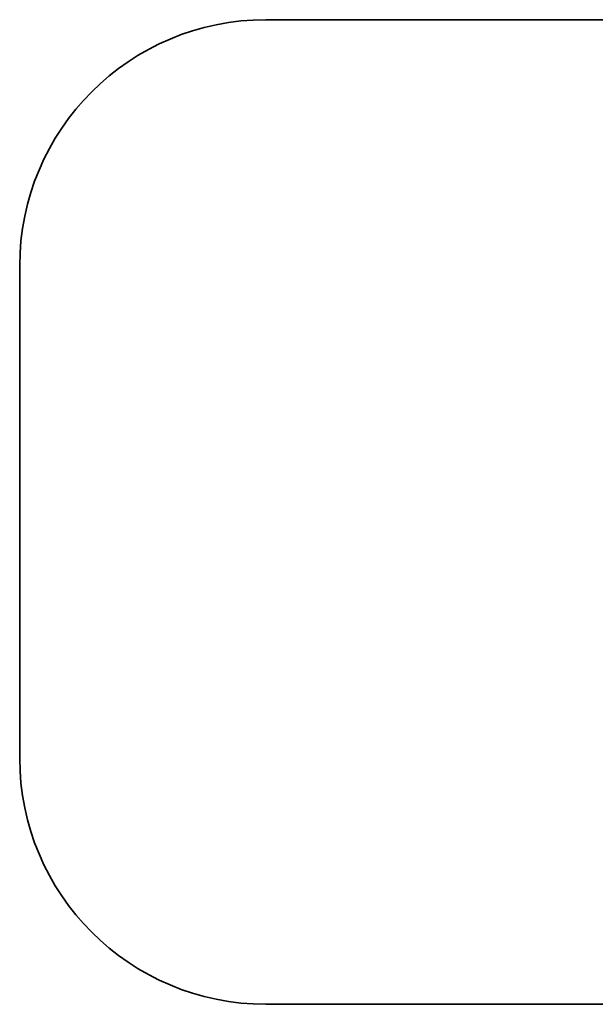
# Model space of a CAD drawing. Header units: centimetres. Extents: x 18292 to 3593338517, y 11794 to 62103.
# Tile 91 of 147: x 1796674026 to 1796680313, y 51348 to 62103. Entities that reach past the tile are written whole.
import ezdxf

# ---------------------------------------------------------------- set-up
doc = ezdxf.new("R2010")
doc.units = ezdxf.units.CM
doc.header["$MEASUREMENT"] = 0

msp = doc.modelspace()

# ---------------------------------------------------------------- linework, layer by layer
at = {"color": 161, "linetype": 'Continuous', "lineweight": 35, "true_color": 0x40a5ff}
for p, q in [((1796687422.2, 62103.3), (1796676714.5, 62103.3)), ((1796674025.8, 59414.6), (1796674025.8, 54037.2)), ((1796676714.5, 51348.5), (1796687422.2, 51348.5))]:
    msp.add_line(p, q, dxfattribs=at)
for centre, start, end in [((1796676714.5, 59414.6), 90, 180), ((1796676714.5, 54037.2), 180, 270)]:
    msp.add_arc(centre, 2688.7, start, end, dxfattribs=at)

doc.saveas('drawing.dxf')
